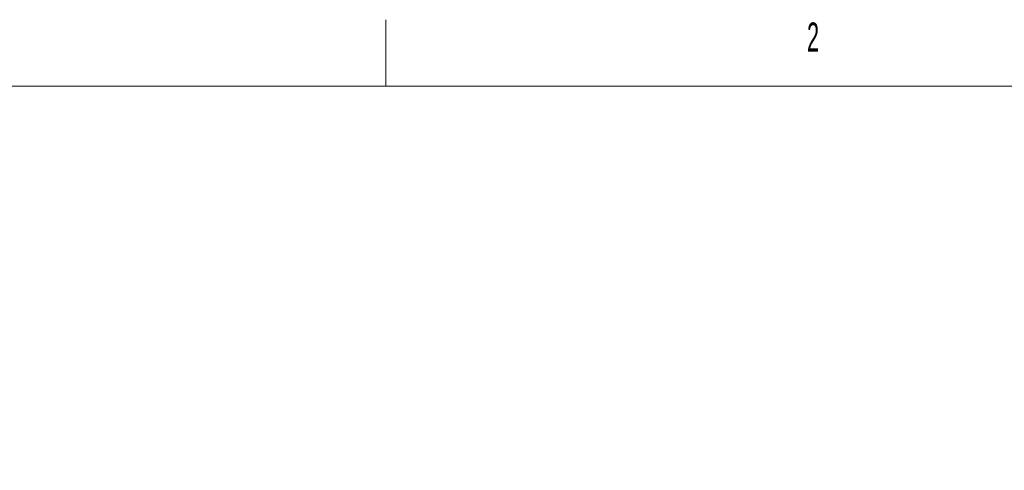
# Model space of a CAD drawing. Header units: millimetres. Extents: x 12 to 859, y 4 to 555.
# Tile 65 of 69: x 597 to 732, y 493 to 555. Entities that reach past the tile are written whole.
import ezdxf

# ---------------------------------------------------------------- set-up
doc = ezdxf.new("R2010")
doc.units = ezdxf.units.MM
doc.linetypes.add('CENTER', pattern=[10.16, 6.35, -1.27, 1.27, -1.27])
doc.layers.add('DEFAULT_1', color=7, linetype='CENTER')
doc.styles.add('SLDTEXTSTYLE2', font='TXT', dxfattribs={"width": 0.75})
doc.styles.add('SLDTEXTSTYLE3', font='TXT', dxfattribs={"width": 0.56})

# ---------------------------------------------------------------- blocks, each defined once
blk = doc.blocks.new('SW_NOTE_0_6')
at = {"layer": 'DEFAULT_1', "color": 0, "char_height": 6.35, "attachment_point": 1, "style": 'SLDTEXTSTYLE2'}
for s, insert in [('LOCK PROTECTOR', (0, 8.19)), ('FITS 10mm(.375") LOCK HASP', (0, -1.28))]:
    blk.add_mtext(s, dxfattribs=dict(at, insert=insert))

msp = doc.modelspace()

# ---------------------------------------------------------------- linework, layer by layer
at = {"color": 7, "linetype": 'Continuous', "lineweight": 18}
for p, q in [((646.94, 545.76), (646.94, 554.89)), ((24.14, 545.77), (841.61, 545.77))]:
    msp.add_line(p, q, dxfattribs=at)

# ---------------------------------------------------------------- block references
at = {"layer": 'DEFAULT_1'}
msp.add_blockref('SW_NOTE_0_6', (499.79, 487.79), dxfattribs=at)

# ---------------------------------------------------------------- texts
at = {"color": 7, "linetype": 'Continuous', "lineweight": 0, "insert": (704.6, 554.5), "char_height": 3.97, "attachment_point": 1, "style": 'SLDTEXTSTYLE3'}
msp.add_mtext('2', dxfattribs=at)

doc.saveas('drawing.dxf')
